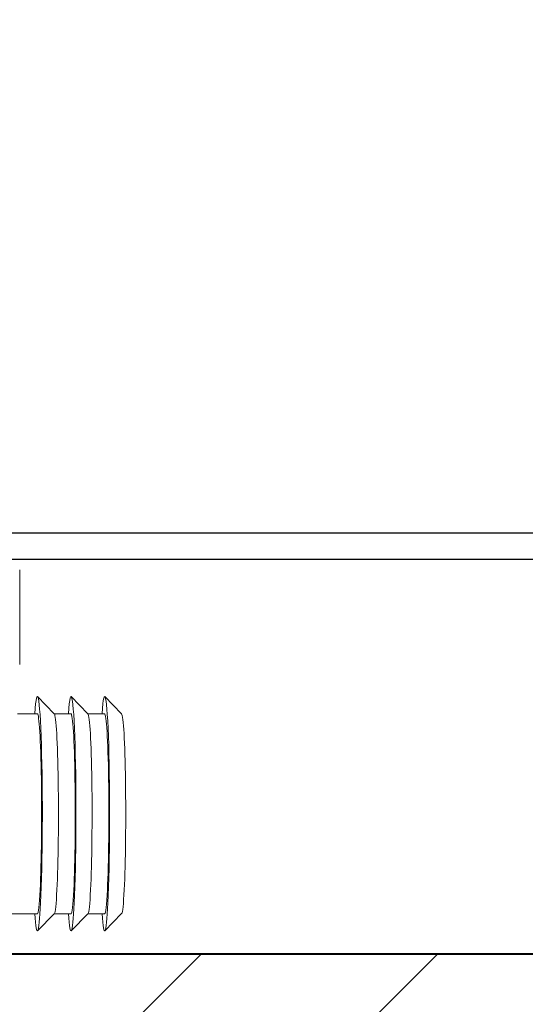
# Model space of a CAD drawing. Header units: millimetres. Extents: x -1893473 to 1546619, y -568027 to 942944.
# Tile 240 of 256: x 168707 to 168947, y -495583 to -495115. Entities that reach past the tile are written whole.
import ezdxf
from ezdxf.enums import TextEntityAlignment as Align

# ---------------------------------------------------------------- set-up
doc = ezdxf.new("R2010")
doc.units = ezdxf.units.MM
doc.header["$LTSCALE"] = 0.2
doc.layers.get('0').update_dxf_attribs({"lineweight": 0})
for name, color, linetype, lineweight in [('!! 0_Opis_pom', 9, 'Continuous', 13), ('!! 1_hatch projektowane ściany', 4, 'Continuous', 5), ('!! 1_OPIS POM NOWE', 140, 'Continuous', 5), ('!! 1_PROJ Sciany', 2, 'Continuous', 40), ('P-Opis nadproża', 150, 'Continuous', 9)]:
    doc.layers.add(name, color=color, linetype=linetype, lineweight=lineweight)
doc.layers.add('!! 1_zabudowa GK', color=33, linetype='Continuous')
doc.layers.add('!!_@ wypos sanit nd', color=7, linetype='Continuous', lineweight=0, plot=False)
doc.layers.add('Powierzchnia', color=140, linetype='Continuous', lineweight=5, plot=False)
doc.styles.add('ARIAL', font='tahoma.ttf')

# ---------------------------------------------------------------- blocks, each defined once
blk = doc.blocks.new('A$C4ebe9e89')
for points in [[(-0.24944, 0.17326), (-0.24147, 0.18145)], [(-0.24136, 0.17331), (-0.23341, 0.17331), (-0.22548, 0.18145)], [(-0.22538, 0.17331), (-0.21743, 0.17331), (-0.2095, 0.18145)], [(-0.19567, 0.17331), (-0.20939, 0.17331)], [(-0.24944, 0.07835), (-0.24147, 0.07016)], [(-0.24136, 0.07831), (-0.23341, 0.07831), (-0.22548, 0.07016)], [(-0.22538, 0.07831), (-0.21743, 0.07831), (-0.2095, 0.07016)], [(-0.2, 0.07831), (-0.20939, 0.07831)], [(-0.20099, 0.05497), (-0.20099, 0.00998)]]:
    blk.add_lwpolyline(points)
for centre, major_axis, start_param, end_param in [((-0.24136, 0.12581), (0, 0.0557), 5.733752, 6.988802), ((-0.22538, 0.12581), (0, 0.0557), 5.733752, 6.988802), ((-0.20939, 0.12581), (0, 0.0557), 5.733752, 6.988802), ((-0.24936, 0.12581), (0, 0.0475), 0.043665, 0.705617), ((-0.24136, 0.12581), (0, 0.0475), 0, 0.705617), ((-0.23337, 0.12581), (0, 0.0475), 0.043665, 0.705617), ((-0.22538, 0.12581), (0, 0.0475), 0, 0.705617), ((-0.21738, 0.12581), (0, 0.0475), 0.043665, 0.705617), ((-0.20939, 0.12581), (0, 0.0475), 0, 0.705617), ((-0.24136, 0.12581), (0, 0.0557), 0.705617, 3.691026), ((-0.22538, 0.12581), (0, 0.0557), 0.705617, 3.691026), ((-0.20939, 0.12581), (0, 0.0557), 0.705617, 3.691026), ((-0.24936, 0.12581), (0, 0.0475), 0.705617, 3.097928), ((-0.24136, 0.12581), (0, 0.0475), 0.705617, 3.141593), ((-0.23337, 0.12581), (0, 0.0475), 0.705617, 3.097928), ((-0.22538, 0.12581), (0, 0.0475), 0.705617, 3.141593), ((-0.21738, 0.12581), (0, 0.0475), 0.705617, 3.097928), ((-0.20939, 0.12581), (0, 0.0475), 0.705617, 3.141593)]:
    blk.add_ellipse(centre, major_axis=major_axis, ratio=0.04256, start_param=start_param, end_param=end_param)
blk = doc.blocks.new('A$C2EB40A8D')
at = {"layer": '!! 1_hatch projektowane ściany'}
h = blk.add_hatch(dxfattribs=at)
h.set_pattern_fill('ANSI31', color=256, scale=25)
h.set_pattern_definition([(45, (-604946.8, 1976053.4), (-56.1266008, 56.1266008), [])])
h.paths.add_polyline_path([(3298.87011, -1277.48603), (6407.5648, -1277.48603), (6407.5648, -1157.48603), (3298.87011, -1157.48603)])
blk.add_lwpolyline([(3298.87011, -1277.48603), (6407.5648, -1277.48603), (6407.5648, -1157.48603), (3298.87011, -1157.48603)], close=True, dxfattribs=at)
at = {"layer": '!! 1_PROJ Sciany'}
blk.add_lwpolyline([(6407.5648, -1157.48603), (3298.87011, -1157.48603)], dxfattribs=at)
at = {"layer": '!! 1_zabudowa GK'}
for points in [[(6407.5648, -957.48603), (3298.87011, -957.48603)], [(6407.5648, -969.98603), (3298.87011, -969.98603)]]:
    blk.add_lwpolyline(points, dxfattribs=at)
at = {"layer": 'Powierzchnia'}
blk.add_lwpolyline([(9048.87011, 1657.51397), (9048.87011, -47.48603), (6407.5648, -47.48603), (6407.5648, -957.48603), (3298.87011, -957.48603), (3298.87011, 1657.51397)], close=True, dxfattribs=at)
at = {"layer": '!!_@ wypos sanit nd', "xscale": 1000, "yscale": 1000, "zscale": 1000, "rotation": 180}
blk.add_blockref('A$C4ebe9e89', (4837.75685, -965.0155), dxfattribs=at)
at = {"layer": '!! 0_Opis_pom', "ltscale": 0.7, "style": 'ARIAL'}
for tag, p in [('B1,21', (-891.77727, 31796.97458)), ('A1,16', (-13651.31084, 31587.95236)), ('B1,19', (-5798.61305, 31587.22944)), ('B1/17', (-9701.43347, 31565.05244)), ('1,23', (10805.41388, 31565.05244)), ('1,22', (4526.58954, 31507.65132)), ('A1,1', (-16866.13618, 31459.3792)), ('B1,18', (-7791.62894, 31330.08444)), ('B1,20', (-2961.4347, 31167.05787)), ('A1,6', (-19287.17717, 30923.71998)), ('B1,1', (14135.63445, 30913.92963)), ('B1,3', (17346.74696, 30023.81022)), ('B1,4', (29817.71501, 29157.67457)), ('A1,5', (-23454.5385, 28820.77901)), ('A1,2', (-17502.57721, 28602.57524)), ('B1,2D', (2616.16402, 28559.52261)), ('A1,15', (-13651.31084, 28261.46046)), ('B1,4', (29883.58177, 28158.35876)), ('B1,2B', (18801.54781, 27650.12382)), ('B1,2A', (13086.7373, 27376.04393)), ('A1,3', (-16846.27912, 25980.40356)), ('B1,8', (9089.53994, 25356.27639)), ('B1,6', (31915.87888, 23754.79829)), ('A1,4', (-24010.17576, 23559.17399)), ('B1,14', (-11621.32288, 23261.44183)), ('B1,13', (-3080.55208, 22924.09997)), ('B1,5', (29245.49088, 22896.69268)), ('B1,10', (3982.60923, 22874.21277)), ('B1,9', (5634.43488, 22623.92098)), ('B1,2C', (13327.26639, 22378.5328)), ('B1,7', (16398.41175, 22348.28836)), ('B1,11', (5553.20442, 20939.83877)), ('B1,12', (3693.27174, 20628.72148)), ('C1,3', (5969.08376, 16336.01084)), ('C1,2', (11955.93711, 11671.55655)), ('C1,1', (15659.17205, 11415.94196)), ('C1,4', (5140.00888, 9205.5831)), ('C1,5', (5680.4486, 6154.54995)), ('C1,10', (16327.05085, 6080.66085)), ('C1,9', (16526.57171, 3173.45283)), ('C1,6', (6367.37903, 2771.84181)), ('D0,18', (-1981.87701, -110.73158)), ('D0,7', (-13531.42299, -1159.67649)), ('C1,7', (7275.77161, -1303.00991)), ('D0,17', (2064.87671, -1345.69113)), ('D0,3', (-9324.21674, -1442.63631)), ('D0,6', (-17529.61851, -1957.37463)), ('D0,10', (-21369.4432, -2140.60378)), ('D,09', (-12990.08379, -2746.32902)), ('D0,2', (-5516.19514, -3101.87722)), ('D0,16', (2266.73061, -3284.15369)), ('D0,8', (-14357.79539, -3567.69719)), ('D0,5', (-10461.54478, -3629.26575)), ('D0,4', (-8396.53404, -4353.7937)), ('D0,15', (1974.41895, -5205.84774)), ('D0,1', (-5633.49598, -5662.48534)), ('D0,11', (-23334.09291, -6045.78706)), ('D0,12', (-22436.85763, -9302.9678)), ('D0,13', (-22436.85763, -11581.16526)), ('D0,14', (-13645.94445, -11884.57769))]:
    blk.add_attdef(tag, text='', height=119.68, dxfattribs=at).set_placement(p, align=Align.MIDDLE_CENTER)
at = {"layer": '!! 1_OPIS POM NOWE', "style": 'ARIAL'}
for tag, p in [('C1.7A', (7769.3756, 685.765)), ('C1.7C', (7655.80151, -2045.04756)), ('C1.8B', (10935.93068, -2107.41983)), ('C1.8A', (13897.39715, -2120.69016)), ('C1.7B', (8274.43201, -3270.18959)), ('E1.2', (16701.02923, -5331.07351)), ('E1.5E', (21974.23379, -5463.99012)), ('E1.5D', (24989.27391, -5785.36474)), ('E1.1', (8357.81567, -5851.01076)), ('E1.5C', (25222.53959, -6394.64172)), ('E1.5B', (27694.70831, -7009.86571)), ('E1.6', (5279.46063, -8141.28746)), ('E1.5A', (25547.9555, -8495.18994)), ('E1.5G', (23977.19473, -9792.46695)), ('E1.5F', (22414.7084, -9822.66389)), ('E1,4', (13935.69867, -10458.20073)), ('E1.5L', (28030.8296, -11267.7725)), ('E1.3', (5639.18862, -11994.01941)), ('E1.5H', (23988.49716, -12231.38049)), ('E1.5K', (27714.73934, -12977.98364)), ('E1.5I', (22290.68736, -13989.9049)), ('E1.5J', (27095.71534, -16088.17469))]:
    blk.add_attdef(tag, text='', height=119.68, dxfattribs=at).set_placement(p, align=Align.MIDDLE_CENTER)

msp = doc.modelspace()

# ---------------------------------------------------------------- block references
at = {"layer": 'P-Opis nadproża', "color": 4}
msp.add_blockref('A$C2EB40A8D', (163667.94092, -494401.63474), dxfattribs=at)

doc.saveas('drawing.dxf')
